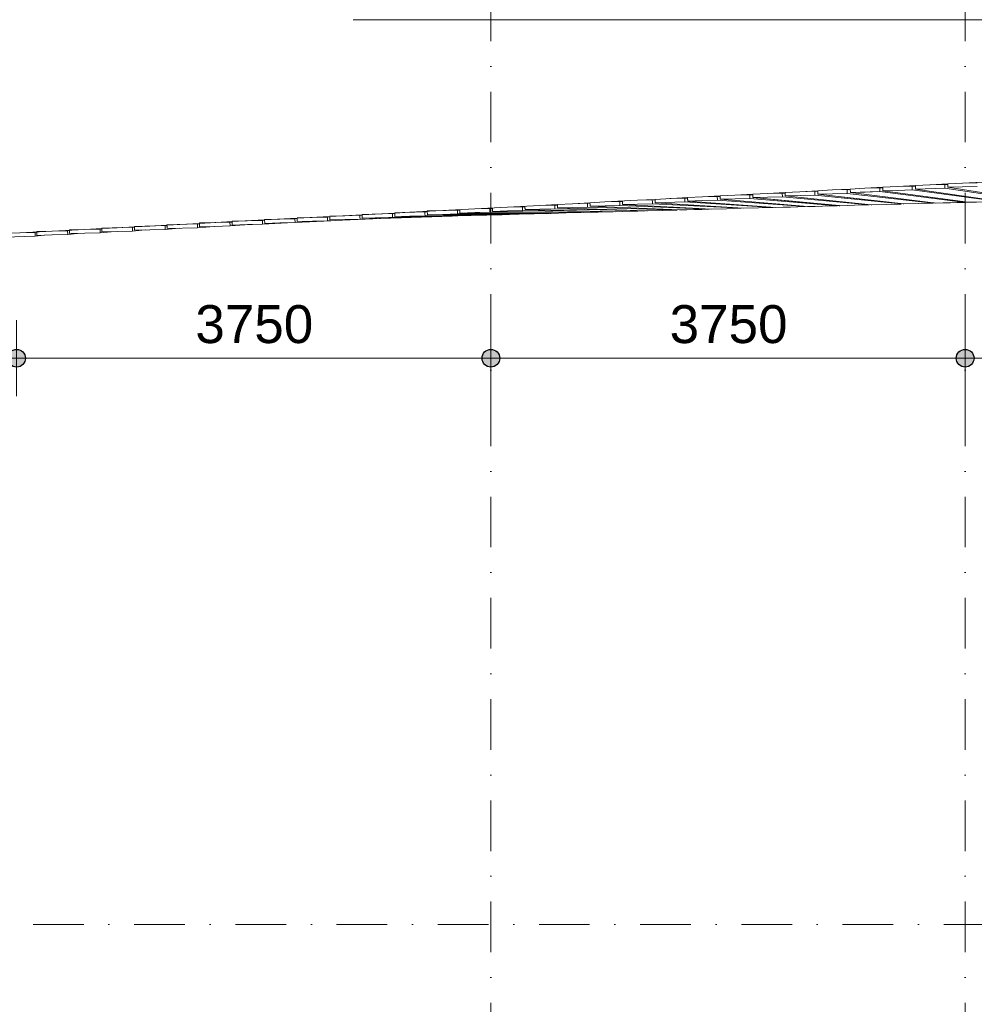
# Model space of a CAD drawing. Header units: millimetres. Extents: x -2530 to 151695, y -8763 to 71774.
# Tile 56 of 126: x 51066 to 58614, y 9155 to 16937. Entities that reach past the tile are written whole.
import ezdxf

# ---------------------------------------------------------------- set-up
doc = ezdxf.new("R2010")
doc.units = ezdxf.units.MM
doc.linetypes.add('RR_Level', pattern=[800, 400, -200, 0, -200])
for name, color, linetype, lineweight in [('A-____-____-DIMS', 211, 'Continuous', 9), ('A-____-____-DIMS-200', 211, 'Continuous', 9), ('A-FLOR-____-OTLN', 192, 'Continuous', 18), ('A-WALL-____-OTLN', 113, 'Continuous', 18), ('S-GRID-____-OTLN', 1, 'Continuous', 9)]:
    doc.layers.add(name, color=color, linetype=linetype, lineweight=lineweight)
doc.styles.add('Arial_2', font='arial.ttf', dxfattribs={"height": 300})
doc.dimstyles.new('1_5mm_interne_maten_en_details', dxfattribs={"dimscale": 304.8, "dimtxt": 1.004192, "dimasz": 1.83727, "dimexe": 0.984252, "dimexo": 0.0625, "dimgap": 0.098425, "dimtad": 1, "dimdec": 0, "dimlfac": 304.8, "dimzin": 0, "dimdsep": 46, "dimtxsty": 'Arial_2', "dimblk1": 'DOTSMALL', "dimblk2": 'DOTSMALL', "dimsah": 1, "dimcen": 0.09, "dimdle": 1.181102, "dimazin": 0, "dimtfac": 1, "dimtdec": 4, "dimtix": 1, "dimtmove": 0, "dimatfit": 3, "dimfxl": 0.003229, "dimfxlon": 1, "dimtvp": 1, "dimtfill": 1, "dimtolj": 1, "dimtzin": 0, "dimlwd": 13, "dimlwe": 13, "dimarcsym": 2})

# ---------------------------------------------------------------- blocks, each defined once
blk = doc.blocks.new('027_Gilde - ATC_FacadeModel_rvt-1-plot_V2 Copy 1')
at = {"layer": 'A-FLOR-____-OTLN', "color": 90}
for p, q in [((53703.8, 16936.5), (77244.1, 16936.2)), ((58405.2, 15638.8), (58520.8, 15644.9)), ((58520.8, 15644.9), (59034.9, 15672)), ((56861.6, 15557.4), (56978.4, 15563.6)), ((56978.5, 15563.6), (57118.9, 15571)), ((57118.9, 15571), (57235.5, 15577.1)), ((57235.5, 15577.1), (57376.2, 15584.5)), ((57376.2, 15584.5), (57492.5, 15590.7)), ((57492.6, 15590.7), (57633.4, 15598.1)), ((57633.4, 15598.1), (57749.6, 15604.2)), ((57749.6, 15604.2), (57890.7, 15611.7)), ((57890.7, 15611.7), (58006.7, 15617.8)), ((58006.7, 15617.8), (58148, 15625.2)), ((58148, 15625.2), (58263.7, 15631.3)), ((58263.7, 15631.3), (58405.2, 15638.8)), ((58474.5, 15491.3), (65570.7, 15601.1)), ((55436.1, 15482.3), (55575.3, 15489.6)), ((55575.3, 15489.6), (55693.2, 15495.8)), ((55693.2, 15495.8), (55950.2, 15509.4)), ((55950.2, 15509.4), (56089.9, 15516.7)), ((56089.9, 15516.7), (56347.1, 15530.3)), ((56347.1, 15530.3), (56464.3, 15536.5)), ((56464.4, 15536.5), (56604.4, 15543.9)), ((56604.4, 15543.9), (56721.4, 15550)), ((56721.4, 15550), (56861.6, 15557.4)), ((58289.4, 15488.4), (58296.8, 15488.5)), ((53517.2, 15381.1), (54031.7, 15408.2)), ((54031.7, 15408.2), (54150.8, 15414.5)), ((54150.9, 15414.5), (54407.9, 15428)), ((54407.9, 15428), (54664.9, 15441.6)), ((54416.7, 15428.5), (54437.9, 15428.8)), ((54665, 15441.6), (54922, 15455.1)), ((54922, 15455.1), (55179.1, 15468.7)), ((55179.1, 15468.7), (55318, 15476)), ((55318, 15476), (55436.1, 15482.3)), ((52488.1, 15326.8), (52745.4, 15340.4)), ((52745.4, 15340.4), (53002.6, 15353.9)), ((53002.6, 15353.9), (53259.9, 15367.5)), ((53259.9, 15367.5), (53517.2, 15381.1)), ((51066.2, 15251.8), (51580.3, 15278.9)), ((51580.3, 15278.9), (51716.3, 15286.1)), ((51716.3, 15286.1), (51837.3, 15292.5)), ((51837.3, 15292.5), (51973.6, 15299.7)), ((51973.6, 15299.7), (52094.4, 15306)), ((52094.4, 15306.1), (52230.8, 15313.2)), ((52230.8, 15313.2), (52488.1, 15326.8))]:
    blk.add_line(p, q, dxfattribs=at)
at = {"layer": 'A-WALL-____-OTLN', "color": 90}
for p, q in [((77245.4, 16936.2), (53703.8, 16936.5)), ((58636.4, 15648), (58520.6, 15644.9)), ((58520.8, 15644.9), (58636.4, 15648)), ((56978.5, 15563.6), (57095.4, 15566.7)), ((57095.4, 15566.7), (56978.5, 15563.6)), ((57119.1, 15564.5), (57095.4, 15566.7)), ((57096.2, 15536.8), (57095.4, 15566.7)), ((57095.4, 15566.7), (57119.1, 15564.5)), ((57095.4, 15566.7), (57096.2, 15536.8)), ((57118.9, 15571), (57119.2, 15559.1)), ((57119.6, 15544.1), (57118.9, 15571)), ((57352.2, 15580.2), (57235.2, 15577.1)), ((57235.5, 15577.1), (57352.2, 15580.2)), ((57352.2, 15580.2), (57376.4, 15577.7)), ((57353, 15550.3), (57352.2, 15580.2)), ((57352.2, 15580.2), (57376.4, 15577.7)), ((57352.2, 15580.2), (57352.6, 15565.3)), ((57352.6, 15565.3), (57353, 15550.3)), ((57376.2, 15584.6), (57376.5, 15572.6)), ((57376.5, 15572.6), (57376.2, 15584.6)), ((57376.9, 15557.7), (57376.5, 15572.6)), ((57376.5, 15572.6), (57376.9, 15557.7)), ((57492.6, 15590.7), (57609.1, 15593.8)), ((57609.1, 15593.8), (57492.6, 15590.7)), ((57609.9, 15563.9), (57493.4, 15560.8)), ((57493.4, 15560.8), (57609.9, 15563.9)), ((57609.1, 15593.8), (57633.6, 15591)), ((57609.5, 15578.9), (57609.1, 15593.8)), ((57609.1, 15593.8), (57633.6, 15591)), ((57609.1, 15593.8), (57609.5, 15578.9)), ((57609.5, 15578.9), (57609.9, 15563.9)), ((57609.5, 15578.9), (57609.9, 15563.9)), ((57609.9, 15563.9), (58285.8, 15486.7)), ((58285.8, 15486.8), (57609.9, 15563.9)), ((57634.2, 15571.3), (57633.4, 15598.1)), ((57634.2, 15571.3), (57633.4, 15598.1)), ((57634.2, 15571.3), (57866.7, 15577.5)), ((57750.4, 15574.4), (57634.2, 15571.3)), ((57634.2, 15571.3), (58309.8, 15486.9)), ((57634.2, 15571.3), (58309.8, 15486.9)), ((57749.6, 15604.2), (57865.9, 15607.3)), ((57865.9, 15607.3), (57749.6, 15604.2)), ((57750.4, 15574.4), (57866.7, 15577.5)), ((57865.9, 15607.3), (57890.9, 15604.2)), ((57866.7, 15577.5), (57865.9, 15607.3)), ((57865.9, 15607.3), (57890.9, 15604.2)), ((57865.9, 15607.3), (57866.7, 15577.5)), ((57866.7, 15577.5), (58542.7, 15493.1)), ((57866.7, 15577.5), (58542.7, 15493.1)), ((57891.4, 15584.8), (57890.7, 15611.7)), ((57891, 15599.8), (57890.7, 15611.7)), ((57891, 15599.8), (57891.4, 15584.8)), ((57891.4, 15584.8), (58007.5, 15587.9)), ((57891.4, 15584.8), (58007.5, 15587.9)), ((57891.4, 15584.8), (58563.3, 15493.7)), ((58559.7, 15494.2), (57891.4, 15584.8)), ((58006.7, 15617.8), (58122.8, 15620.9)), ((58122.8, 15620.9), (58006.7, 15617.8)), ((58123.5, 15591.1), (58007.5, 15587.9)), ((58007.5, 15587.9), (58123.5, 15591.1)), ((58148.2, 15617.5), (58122.8, 15620.9)), ((58123.5, 15591.1), (58122.8, 15620.9)), ((58122.8, 15620.9), (58148.2, 15617.5)), ((58122.8, 15620.9), (58123.5, 15591.1)), ((58123.5, 15591.1), (58795.8, 15499.9)), ((58792.5, 15500.3), (58123.5, 15591.1)), ((58148, 15625.2), (58148.3, 15613.3)), ((58148.3, 15613.3), (58148, 15625.2)), ((58148.7, 15598.4), (58148.3, 15613.3)), ((58148.3, 15613.3), (58148.7, 15598.4)), ((58148.7, 15598.4), (58380.4, 15604.6)), ((58380.4, 15604.6), (58148.7, 15598.4)), ((58813.5, 15501), (58148.7, 15598.4)), ((58148.7, 15598.4), (58816.8, 15500.5)), ((58379.6, 15634.5), (58263.5, 15631.3)), ((58379.6, 15634.5), (58263.5, 15631.3)), ((58379.6, 15634.5), (58405.4, 15630.7)), ((58405.4, 15630.7), (58379.6, 15634.5)), ((58379.6, 15634.5), (58380, 15619.5)), ((58379.6, 15634.5), (58380, 15619.5)), ((58380, 15619.5), (58380.4, 15604.6)), ((58380, 15619.5), (58380.4, 15604.6)), ((59045.8, 15507.1), (58380.4, 15604.6)), ((58380.4, 15604.6), (59048.9, 15506.7)), ((58405.9, 15612), (58405.2, 15638.8)), ((58405.9, 15612), (58405.2, 15638.8)), ((58405.9, 15612), (58637.2, 15618.2)), ((58521.6, 15615.1), (58405.9, 15612)), ((58405.9, 15612), (59070.4, 15507.3)), ((58405.9, 15612), (59070.4, 15507.3)), ((58521.6, 15615.1), (58637.2, 15618.2)), ((55436.1, 15482.3), (55554.3, 15485.4)), ((55554.3, 15485.4), (55436.1, 15482.3)), ((55575.4, 15484.7), (55554.3, 15485.4)), ((55555.1, 15455.4), (55554.3, 15485.4)), ((55554.3, 15485.4), (55575.4, 15484.7)), ((55554.3, 15485.4), (55555.1, 15455.4)), ((55575.3, 15489.6), (55575.6, 15477.7)), ((55575.6, 15477.7), (55575.3, 15489.6)), ((55693.2, 15495.8), (55811.1, 15498.9)), ((55811.1, 15498.9), (55693.2, 15495.8)), ((55811.1, 15498.9), (55832.7, 15498)), ((55811.5, 15483.9), (55811.1, 15498.9)), ((55811.1, 15498.9), (55832.7, 15498)), ((55811.1, 15498.9), (55811.5, 15483.9)), ((55832.6, 15503.2), (55832.9, 15491.3)), ((55832.9, 15491.3), (55832.6, 15503.2)), ((55833.3, 15476.3), (55832.9, 15491.3)), ((55832.9, 15491.3), (55833.3, 15476.3)), ((55950.2, 15509.4), (56068, 15512.5)), ((56068, 15512.5), (55950.2, 15509.4)), ((56068, 15512.5), (56090, 15511.3)), ((56068.4, 15497.5), (56068, 15512.5)), ((56068, 15512.5), (56090, 15511.3)), ((56068, 15512.5), (56068.4, 15497.5)), ((56068.4, 15497.5), (56068.8, 15482.5)), ((56068.4, 15497.5), (56068.8, 15482.5)), ((56090.6, 15489.9), (56089.9, 15516.7)), ((56090.6, 15489.9), (56089.9, 15516.7)), ((56090.6, 15489.9), (56325.6, 15496.1)), ((56325.6, 15496.1), (56090.6, 15489.9)), ((56090.6, 15489.9), (56788.7, 15446.3)), ((56090.6, 15489.9), (56788.7, 15446.3)), ((56324.8, 15526), (56207.3, 15522.9)), ((56324.8, 15526), (56207.3, 15522.9)), ((56324.8, 15526), (56347.3, 15524.6)), ((56347.3, 15524.6), (56324.8, 15526)), ((56324.8, 15526), (56325.2, 15511.1)), ((56324.8, 15526), (56325.6, 15496.1)), ((56325.2, 15511.1), (56325.6, 15496.1)), ((57019, 15452.8), (56325.6, 15496.1)), ((56325.6, 15496.1), (57024, 15452.5)), ((56347.8, 15503.4), (56347.1, 15530.3)), ((56347.4, 15518.4), (56347.1, 15530.3)), ((56347.4, 15518.4), (56347.8, 15503.4)), ((56347.8, 15503.4), (56465.1, 15506.5)), ((56465.1, 15506.5), (56347.8, 15503.4)), ((56347.8, 15503.4), (57042.2, 15453.1)), ((56347.8, 15503.4), (57042.2, 15453.1)), ((56464.4, 15536.5), (56581.7, 15539.6)), ((56581.7, 15539.6), (56464.4, 15536.5)), ((56582.5, 15509.7), (56465.1, 15506.5)), ((56465.1, 15506.5), (56582.5, 15509.7)), ((56581.7, 15539.6), (56604.5, 15537.9)), ((56582.5, 15509.7), (56581.7, 15539.6)), ((56581.7, 15539.6), (56604.5, 15537.9)), ((56581.7, 15539.6), (56582.5, 15509.7)), ((56582.5, 15509.7), (57277.1, 15459.3)), ((56582.5, 15509.7), (57277.1, 15459.3)), ((56605.1, 15517), (56604.4, 15543.9)), ((56605.1, 15517), (56604.4, 15543.9)), ((56605.1, 15517), (56722.2, 15520.1)), ((56722.2, 15520.1), (56605.1, 15517)), ((56605.1, 15517), (57295.7, 15459.8)), ((56605.1, 15517), (57295.7, 15459.8)), ((56721.4, 15550), (56838.5, 15553.1)), ((56838.5, 15553.1), (56721.4, 15550)), ((56839.3, 15523.2), (56722.2, 15520.1)), ((56722.2, 15520.1), (56839.3, 15523.2)), ((56838.5, 15553.1), (56861.8, 15551.2)), ((56839.3, 15523.2), (56838.5, 15553.1)), ((56838.5, 15553.1), (56861.8, 15551.2)), ((56838.5, 15553.1), (56839.3, 15523.2)), ((56839.3, 15523.2), (57530.2, 15466)), ((56839.3, 15523.2), (57530.2, 15466)), ((56862.4, 15530.6), (56861.6, 15557.4)), ((56862.4, 15530.6), (56861.6, 15557.4)), ((56862.4, 15530.6), (56979.3, 15533.7)), ((56862.4, 15530.6), (56979.3, 15533.7)), ((56862.4, 15530.6), (57549.2, 15466.6)), ((57544.7, 15467), (56862.4, 15530.6)), ((57096.2, 15536.8), (56979.3, 15533.7)), ((56979.3, 15533.7), (57096.2, 15536.8)), ((57096.2, 15536.8), (57779.1, 15473.2)), ((57779.1, 15473.2), (57096.2, 15536.8)), ((57119.6, 15544.1), (57119.2, 15559.1)), ((57119.6, 15544.1), (57353, 15550.3)), ((57119.6, 15544.1), (57236.3, 15547.2)), ((57798.4, 15473.8), (57119.6, 15544.1)), ((57798.4, 15473.8), (57119.6, 15544.1)), ((57236.3, 15547.2), (57353, 15550.3)), ((57353, 15550.3), (58032.4, 15480)), ((58032.4, 15480), (57353, 15550.3)), ((57376.9, 15557.7), (57493.4, 15560.8)), ((57376.9, 15557.7), (57493.4, 15560.8)), ((57376.9, 15557.7), (58056.3, 15480.1)), ((58052.2, 15480.6), (57376.9, 15557.7)), ((58289.5, 15486.3), (58173.6, 15483.2)), ((58285.8, 15486.8), (58289.5, 15486.3)), ((58289.3, 15489.5), (58289.5, 15486.3)), ((58368.3, 15488.5), (58309.8, 15486.9)), ((58426.2, 15490), (58368.3, 15488.5)), ((58426.2, 15490), (58484.7, 15491.6)), ((58542.7, 15493.1), (58484.7, 15491.6)), ((58542.4, 15496.5), (58542.7, 15493.1)), ((58559.7, 15494.2), (58563.3, 15493.7)), ((58563.9, 15493.7), (58563.3, 15493.7)), ((58679.5, 15496.8), (58563.9, 15493.7)), ((54270.1, 15417.6), (54031.6, 15411.3)), ((54150.9, 15414.5), (54031.6, 15411.3)), ((54031.6, 15411.3), (54032, 15396.3)), ((54032, 15396.3), (54031.6, 15411.3)), ((54150.9, 15414.5), (54270.1, 15417.6)), ((54270.1, 15417.6), (54289.1, 15417.9)), ((54270.1, 15417.6), (54289.1, 15417.9)), ((54270.5, 15402.6), (54270.1, 15417.6)), ((54270.1, 15417.6), (54270.5, 15402.6)), ((54288.9, 15424.9), (54407.9, 15428)), ((54407.9, 15428), (54288.9, 15424.9)), ((54289.7, 15394.9), (54288.9, 15424.9)), ((54289.7, 15394.9), (54288.9, 15424.9)), ((54407.9, 15428), (54526.9, 15431.2)), ((54546.4, 15431.3), (54526.9, 15431.2)), ((54526.9, 15431.2), (54546.4, 15431.3)), ((54527.7, 15401.2), (54526.9, 15431.2)), ((54526.9, 15431.2), (54527.7, 15401.2)), ((54546.2, 15435.3), (54546.6, 15423.5)), ((54546.6, 15423.5), (54546.2, 15435.3)), ((54547, 15408.5), (54546.6, 15423.5)), ((54546.6, 15423.5), (54547, 15408.5)), ((54547, 15408.5), (54784.6, 15414.7)), ((54547, 15408.5), (54665.8, 15411.6)), ((55260.9, 15405.9), (54547, 15408.5)), ((55260.9, 15405.9), (54547, 15408.5)), ((54783.8, 15444.7), (54664.9, 15441.6)), ((54665, 15441.6), (54783.8, 15444.7)), ((54665.8, 15411.6), (54784.6, 15414.7)), ((54803.6, 15444.7), (54783.8, 15444.7)), ((54784.2, 15429.7), (54783.8, 15444.7)), ((54783.8, 15444.7), (54803.6, 15444.7)), ((54783.8, 15444.7), (54784.2, 15429.7)), ((54784.2, 15429.7), (54784.6, 15414.7)), ((54784.2, 15429.7), (54784.6, 15414.7)), ((54784.6, 15414.7), (55505.4, 15412.2)), ((55498.9, 15412.2), (54784.6, 15414.7)), ((54804.2, 15422), (54803.5, 15448.9)), ((54803.8, 15437), (54803.5, 15448.9)), ((54803.8, 15437), (54804.2, 15422)), ((54804.2, 15422), (54922.8, 15425.2)), ((54922.8, 15425.2), (54804.2, 15422)), ((54804.2, 15422), (55521.2, 15412.6)), ((54804.2, 15422), (55521.2, 15412.6)), ((54922, 15455.1), (55040.6, 15458.3)), ((55040.6, 15458.3), (54922, 15455.1)), ((55041.4, 15428.3), (54922.8, 15425.2)), ((54922.8, 15425.2), (55041.4, 15428.3)), ((55060.9, 15458), (55040.6, 15458.3)), ((55060.9, 15458), (55040.6, 15458.3)), ((55040.6, 15458.3), (55041.4, 15428.3)), ((55040.6, 15458.3), (55041.4, 15428.3)), ((55752.2, 15419), (55041.4, 15428.3)), ((55041.4, 15428.3), (55752.2, 15419)), ((55060.8, 15462.5), (55061.1, 15450.6)), ((55061.5, 15435.6), (55060.8, 15462.4)), ((55061.5, 15435.6), (55061.1, 15450.6)), ((55061.5, 15435.6), (55179.9, 15438.7)), ((55179.9, 15438.7), (55061.5, 15435.6)), ((55061.5, 15435.6), (55774.7, 15419.3)), ((55061.5, 15435.6), (55774.7, 15419.3)), ((55179.1, 15468.7), (55297.5, 15471.8)), ((55297.5, 15471.8), (55179.1, 15468.7)), ((55298.2, 15441.9), (55179.9, 15438.7)), ((55179.9, 15438.7), (55298.2, 15441.9)), ((55386.6, 15409), (55268.9, 15405.9)), ((55297.5, 15471.8), (55318.2, 15471.4)), ((55297.8, 15456.8), (55297.5, 15471.8)), ((55297.5, 15471.8), (55318.2, 15471.4)), ((55297.5, 15471.8), (55297.8, 15456.8)), ((55297.8, 15456.8), (55298.2, 15441.9)), ((55297.8, 15456.8), (55298.2, 15441.9)), ((55298.2, 15441.9), (56011.6, 15425.6)), ((55298.2, 15441.9), (56011.6, 15425.6)), ((55318.8, 15449.2), (55318, 15476)), ((55318.8, 15449.2), (55318, 15476)), ((55318.8, 15449.2), (55555.1, 15455.4)), ((55318.8, 15449.2), (55436.9, 15452.3)), ((56022.1, 15426.3), (55318.8, 15449.2)), ((56022.1, 15426.3), (55318.8, 15449.2)), ((55386.6, 15409), (55387.7, 15409)), ((55505.4, 15412.2), (55387.7, 15409)), ((55436.9, 15452.3), (55555.1, 15455.4)), ((55498.9, 15412.2), (55505.4, 15412.2)), ((55581.1, 15414.2), (55521.2, 15412.6)), ((55555.1, 15455.4), (56258.9, 15432.5)), ((56258.9, 15432.5), (55555.1, 15455.4)), ((55576, 15462.7), (55575.6, 15477.7)), ((55575.6, 15477.7), (55576, 15462.7)), ((55576, 15462.7), (55694, 15465.8)), ((55694, 15465.8), (55576, 15462.7)), ((55576, 15462.7), (56281.7, 15432.8)), ((55576, 15462.7), (56281.7, 15432.8)), ((55639.9, 15415.7), (55581.1, 15414.2)), ((55639.9, 15415.7), (55699.7, 15417.3)), ((55811.9, 15469), (55694, 15465.8)), ((55694, 15465.8), (55811.9, 15469)), ((55758.5, 15418.9), (55699.7, 15417.3)), ((55752.2, 15419), (55758.5, 15418.9)), ((55834.4, 15420.9), (55774.7, 15419.3)), ((55811.5, 15483.9), (55811.9, 15469)), ((55811.5, 15483.9), (55811.9, 15469)), ((55811.9, 15469), (56517.8, 15439)), ((55811.9, 15469), (56517.8, 15439)), ((55833.3, 15476.3), (56068.8, 15482.5)), ((56068.8, 15482.5), (55833.3, 15476.3)), ((55833.3, 15476.3), (56535.2, 15439.6)), ((55833.3, 15476.3), (56535.2, 15439.6)), ((55893.2, 15422.5), (55834.4, 15420.9)), ((55893.2, 15422.5), (55952.9, 15424)), ((56011.6, 15425.6), (55952.9, 15424)), ((56022.1, 15426.3), (56028.2, 15426.1)), ((56022.1, 15426.3), (56028.2, 15426.1)), ((56029.2, 15426.1), (56028.2, 15426.1)), ((56146.5, 15429.2), (56029.2, 15426.1)), ((56068.8, 15482.5), (56770.9, 15445.8)), ((56068.8, 15482.5), (56770.9, 15445.8)), ((56146.5, 15429.2), (56147.4, 15429.2)), ((56264.7, 15432.3), (56147.4, 15429.2)), ((56258.9, 15432.5), (56264.7, 15432.3)), ((56341.2, 15434.4), (56281.7, 15432.8)), ((56399.8, 15435.9), (56341.2, 15434.4)), ((56399.8, 15435.9), (56459.2, 15437.5)), ((56517.8, 15439), (56459.2, 15437.5)), ((56653.9, 15442.7), (56535.2, 15439.6)), ((56770.9, 15445.8), (56653.9, 15442.7)), ((56907.2, 15449.4), (56788.7, 15446.3)), ((57024, 15452.5), (56907.2, 15449.4)), ((57019, 15452.8), (57024, 15452.5)), ((57101.4, 15454.6), (57042.2, 15453.1)), ((57159.7, 15456.2), (57101.4, 15454.6)), ((57159.7, 15456.2), (57218.8, 15457.7)), ((57277.1, 15459.3), (57218.8, 15457.7)), ((57354.7, 15461.4), (57295.7, 15459.8)), ((57413, 15462.9), (57354.7, 15461.4)), ((57413, 15462.9), (57472, 15464.5)), ((57530.2, 15466), (57472, 15464.5)), ((57530, 15468.4), (57530.2, 15466)), ((57544.7, 15467), (57549.2, 15466.6)), ((57550, 15466.6), (57549.2, 15466.6)), ((57666.3, 15469.7), (57550, 15466.6)), ((57666.3, 15469.7), (57667, 15469.7)), ((57783.3, 15472.8), (57667, 15469.7)), ((57779.1, 15473.2), (57783.3, 15472.8)), ((57783.1, 15475.4), (57783.3, 15472.8)), ((57798.4, 15473.8), (57802.8, 15473.4)), ((57798.4, 15473.8), (57802.8, 15473.4)), ((57803.5, 15473.4), (57802.8, 15473.4)), ((57919.6, 15476.5), (57803.5, 15473.4)), ((57919.6, 15476.5), (57920.3, 15476.5)), ((58036.4, 15479.5), (57920.3, 15476.5)), ((58032.4, 15480), (58036.4, 15479.5)), ((58036.2, 15482.4), (58036.4, 15479.5)), ((58052.2, 15480.6), (58056.3, 15480.1)), ((58057, 15480.2), (58056.3, 15480.1)), ((58172.9, 15483.2), (58057, 15480.2)), ((58172.9, 15483.2), (58173.6, 15483.2)), ((52488, 15330), (52608.5, 15333.2)), ((52608.5, 15333.2), (52488, 15330)), ((52488.2, 15324.6), (52488, 15330)), ((52488.2, 15324.6), (52488, 15330)), ((52608.5, 15333.2), (52729, 15336.3)), ((52729, 15336.3), (52608.5, 15333.2)), ((52745.5, 15337.5), (52729, 15336.3)), ((52745.5, 15337.5), (52729, 15336.3)), ((52729, 15336.3), (52729.8, 15306.3)), ((52729, 15336.3), (52729.8, 15306.3)), ((52985.9, 15349.9), (52745.3, 15343.5)), ((52745.3, 15343.5), (52865.6, 15346.7)), ((52746.1, 15313.6), (52745.3, 15343.5)), ((52746.1, 15313.6), (52745.3, 15343.5)), ((52865.6, 15346.7), (52985.9, 15349.9)), ((53002.7, 15350.9), (52985.9, 15349.9)), ((52985.9, 15349.9), (53002.7, 15350.9)), ((52986.6, 15319.9), (52985.9, 15349.9)), ((52985.9, 15349.9), (52986.6, 15319.9)), ((52986.6, 15319.9), (53183.6, 15331.9)), ((52986.6, 15319.9), (53183.6, 15331.9)), ((53242.7, 15363.4), (53002.6, 15357.1)), ((53122.6, 15360.3), (53002.6, 15357.1)), ((53003.4, 15327.1), (53002.6, 15357.1)), ((53003.4, 15327.1), (53002.6, 15357.1)), ((53123.4, 15330.3), (53003.4, 15327.1)), ((53122.6, 15360.3), (53242.7, 15363.4)), ((53123.4, 15330.3), (53243.5, 15333.4)), ((53123.4, 15330.3), (53243.5, 15333.4)), ((53242.7, 15363.4), (53260, 15364.3)), ((53242.7, 15363.4), (53260, 15364.3)), ((53243.5, 15333.4), (53242.7, 15363.4)), ((53242.7, 15363.4), (53243.5, 15333.4)), ((53243.5, 15333.4), (53526, 15348.1)), ((53243.5, 15333.4), (53526, 15348.1)), ((53499.5, 15377), (53259.8, 15370.7)), ((53259.8, 15370.7), (53379.7, 15373.8)), ((53259.9, 15367.5), (53260.2, 15355.7)), ((53260.2, 15355.7), (53259.9, 15367.5)), ((53260.6, 15340.7), (53260.2, 15355.7)), ((53260.2, 15355.7), (53260.6, 15340.7)), ((53260.6, 15340.7), (53500.3, 15347)), ((53260.6, 15340.7), (53380.5, 15343.8)), ((53379.7, 15373.8), (53499.5, 15377)), ((53380.5, 15343.8), (53500.3, 15347)), ((53517.3, 15377.7), (53499.5, 15377)), ((53499.5, 15377), (53517.3, 15377.7)), ((53499.9, 15362), (53499.5, 15377)), ((53499.5, 15377), (53499.9, 15362)), ((53499.9, 15362), (53500.3, 15347)), ((53499.9, 15362), (53500.3, 15347)), ((53500.3, 15347), (54037.3, 15370)), ((54037.2, 15370), (53500.3, 15347)), ((53517.1, 15384.2), (53636.7, 15387.4)), ((53517.2, 15381.1), (53517.5, 15369.2)), ((53517.5, 15369.2), (53517.2, 15381.1)), ((53517.9, 15354.2), (53517.5, 15369.2)), ((53517.5, 15369.2), (53517.9, 15354.2)), ((53517.9, 15354.2), (53757.2, 15360.5)), ((53517.9, 15354.2), (53637.5, 15357.4)), ((53636.7, 15387.4), (53756.4, 15390.5)), ((53637.5, 15357.4), (53757.2, 15360.5)), ((53774.5, 15392.9), (53683.2, 15389.8)), ((53774.5, 15392.9), (53683.2, 15389.8)), ((53774.5, 15391.1), (53756.4, 15390.5)), ((53756.4, 15390.5), (53774.5, 15391.1)), ((53756.8, 15375.5), (53756.4, 15390.5)), ((53756.4, 15390.5), (53756.8, 15375.5)), ((53756.8, 15375.5), (53757.2, 15360.5)), ((53756.8, 15375.5), (53757.2, 15360.5)), ((53757.2, 15360.5), (54493.1, 15385.3)), ((54485.5, 15385.1), (53757.2, 15360.5)), ((54013.2, 15404.1), (53774.4, 15397.8)), ((54013.2, 15404.1), (53774.4, 15397.8)), ((53775.2, 15367.8), (53774.4, 15397.8)), ((53775.2, 15367.8), (53774.4, 15397.8)), ((54499.6, 15385.6), (53775.2, 15367.8)), ((54499.6, 15385.6), (53775.2, 15367.8)), ((53775.2, 15367.8), (54014, 15374.1)), ((53775.2, 15367.8), (54014, 15374.1)), ((54013.2, 15404.1), (54031.8, 15404.5)), ((54031.8, 15404.5), (54013.2, 15404.1)), ((54013.2, 15404.1), (54013.6, 15389.1)), ((54013.2, 15404.1), (54014, 15374.1)), ((54013.6, 15389.1), (54014, 15374.1)), ((54738.8, 15391.9), (54014, 15374.1)), ((54738.8, 15391.9), (54014, 15374.1)), ((54032.4, 15381.4), (54032, 15396.3)), ((54032, 15396.3), (54032.4, 15381.4)), ((54032.4, 15381.4), (54760.8, 15392.5)), ((54032.4, 15381.4), (54760.8, 15392.5)), ((54151.6, 15384.5), (54032.4, 15381.4)), ((54151.6, 15384.5), (54270.9, 15387.6)), ((54270.5, 15402.6), (54270.9, 15387.6)), ((54270.5, 15402.6), (54270.9, 15387.6)), ((54270.9, 15387.6), (54999.2, 15398.7)), ((54270.9, 15387.6), (54999.2, 15398.7)), ((55007.1, 15399.1), (54289.7, 15394.9)), ((55007.1, 15399.1), (54289.7, 15394.9)), ((54289.7, 15394.9), (54408.7, 15398)), ((54408.7, 15398), (54527.7, 15401.2)), ((54485.5, 15385.1), (54493.1, 15385.3)), ((54499.6, 15385.6), (54507.3, 15385.8)), ((54499.6, 15385.6), (54507.3, 15385.8)), ((55245.5, 15405.4), (54527.7, 15401.2)), ((54527.7, 15401.2), (54712.1, 15402.3)), ((54738.8, 15391.9), (54746.1, 15392)), ((54738.8, 15391.9), (54746.1, 15392)), ((54821, 15394), (54760.8, 15392.5)), ((54880, 15395.6), (54821, 15394)), ((54880, 15395.6), (54940.2, 15397.2)), ((54999.2, 15398.7), (54940.2, 15397.2)), ((55007.1, 15399.1), (55014.2, 15399.2)), ((55007.1, 15399.1), (55014.2, 15399.2)), ((55015.4, 15399.2), (55014.2, 15399.2)), ((55133.3, 15402.3), (55015.4, 15399.2)), ((55133.3, 15402.3), (55134.4, 15402.3)), ((55252.3, 15405.4), (55134.4, 15402.3)), ((55245.5, 15405.4), (55252.3, 15405.4)), ((55245.5, 15405.4), (55252.3, 15405.4)), ((55260.9, 15405.9), (55267.7, 15405.9)), ((55260.9, 15405.9), (55267.7, 15405.9)), ((55268.9, 15405.9), (55267.7, 15405.9)), ((50944.4, 15248.6), (51187.9, 15255)), ((51187.9, 15255), (50944.4, 15248.6)), ((51201.9, 15256.7), (51187.9, 15255)), ((51187.9, 15255), (51201.9, 15256.7)), ((51188.7, 15225.1), (51187.9, 15255)), ((51187.9, 15255), (51188.7, 15225.1)), ((51323.2, 15265.4), (51201.7, 15262.2)), ((51323.2, 15265.4), (51201.7, 15262.2)), ((51201.8, 15259), (51201.7, 15262.2)), ((51201.8, 15259), (51201.7, 15262.2)), ((51202.5, 15232.3), (51201.8, 15259)), ((51202.5, 15232.3), (51201.8, 15259)), ((51323.2, 15265.4), (51444.8, 15268.6)), ((51444.8, 15268.6), (51323.2, 15265.4)), ((51444.8, 15268.6), (51459.1, 15270.2)), ((51444.8, 15268.6), (51459.1, 15270.2)), ((51445.6, 15238.6), (51444.8, 15268.6)), ((51444.8, 15268.6), (51445.6, 15238.6)), ((51701.6, 15282.1), (51459, 15275.8)), ((51580.3, 15278.9), (51459, 15275.8)), ((51459.8, 15245.8), (51459, 15275.8)), ((51459.8, 15245.8), (51459, 15275.8)), ((51459.8, 15245.8), (51702.4, 15252.2)), ((51459.8, 15245.8), (51702.4, 15252.2)), ((51580.3, 15278.9), (51701.6, 15282.1)), ((51701.6, 15282.1), (51716.4, 15283.7)), ((51701.6, 15282.1), (51716.4, 15283.7)), ((51702.4, 15252.2), (51701.6, 15282.1)), ((51701.6, 15282.1), (51702.4, 15252.2)), ((51702.4, 15252.2), (51789.5, 15261.3)), ((51789.5, 15261.3), (51702.4, 15252.2)), ((51958.5, 15295.7), (51716.2, 15289.3)), ((51958.5, 15295.7), (51716.2, 15289.3)), ((51717, 15259.4), (51716.2, 15289.3)), ((51717, 15259.4), (51716.2, 15289.3)), ((51717, 15259.4), (51959.3, 15265.7)), ((51959.3, 15265.7), (51717, 15259.4)), ((51958.5, 15295.7), (51973.7, 15297.1)), ((51958.5, 15295.7), (51973.7, 15297.1)), ((51959.3, 15265.7), (51958.5, 15295.7)), ((51958.5, 15295.7), (51959.3, 15265.7)), ((51959.3, 15265.7), (52057.1, 15275.1)), ((51959.3, 15265.7), (52057.1, 15275.1)), ((52215.3, 15309.2), (51973.5, 15302.9)), ((52215.3, 15309.2), (51973.5, 15302.9)), ((51974.3, 15272.9), (51973.5, 15302.9)), ((51974.3, 15272.9), (51973.5, 15302.9)), ((51974.3, 15272.9), (52216.1, 15279.3)), ((52216.1, 15279.3), (51974.3, 15272.9)), ((52215.3, 15309.2), (52230.9, 15310.6)), ((52215.3, 15309.2), (52230.9, 15310.6)), ((52216.1, 15279.3), (52215.3, 15309.2)), ((52215.3, 15309.2), (52216.1, 15279.3)), ((52216.1, 15279.3), (52327.8, 15289)), ((52216.1, 15279.3), (52327.8, 15289)), ((52230.8, 15316.4), (52472.2, 15322.8)), ((52472.2, 15322.8), (52230.8, 15316.4)), ((52230.8, 15316.4), (52231.2, 15301.4)), ((52231.6, 15286.5), (52230.8, 15316.4)), ((52231.6, 15286.5), (52231.2, 15301.4)), ((52231.6, 15286.5), (52473, 15292.8)), ((52473, 15292.8), (52231.6, 15286.5)), ((52488.2, 15324), (52472.2, 15322.8)), ((52472.2, 15322.8), (52488.2, 15324)), ((52473, 15292.8), (52472.2, 15322.8)), ((52472.2, 15322.8), (52472.6, 15307.8)), ((52472.6, 15307.8), (52473, 15292.8)), ((52473, 15292.8), (52603.3, 15303)), ((52473, 15292.8), (52603.3, 15303)), ((52488.8, 15300), (52488.2, 15324)), ((52488.8, 15300), (52488.2, 15324)), ((52488.8, 15300), (52609.3, 15303.2)), ((52488.8, 15300), (52609.3, 15303.2)), ((52729.8, 15306.3), (52609.3, 15303.2)), ((52609.3, 15303.2), (52729.8, 15306.3)), ((52886.5, 15317.3), (52729.8, 15306.3)), ((52886.5, 15317.3), (52729.8, 15306.3)), ((52746.1, 15313.6), (52986.6, 15319.9)), ((52866.4, 15316.7), (52746.1, 15313.6)), ((52866.4, 15316.7), (52986.6, 15319.9)), ((50945.2, 15218.7), (51188.7, 15225.1)), ((50945.2, 15218.7), (51188.7, 15225.1)), ((51188.7, 15225.1), (51260.3, 15233.8)), ((51260.3, 15233.8), (51188.7, 15225.1)), ((51202.5, 15232.3), (51324, 15235.5)), ((51202.5, 15232.3), (51324, 15235.5)), ((51445.6, 15238.6), (51324, 15235.5)), ((51324, 15235.5), (51445.6, 15238.6)), ((51445.6, 15238.6), (51524.1, 15247.5)), ((51524.1, 15247.5), (51445.6, 15238.6))]:
    blk.add_line(p, q, dxfattribs=at)
blk = doc.blocks.new('DIMBLOCK22-plot_V2 Copy 1')
at = {"layer": 'A-____-____-DIMS-200', "lineweight": 25}
h = blk.add_hatch(color=256, dxfattribs=at)
edge = h.paths.add_edge_path()
edge.add_arc((47291.5, 14261.2), 70, 0, 360)
h = blk.add_hatch(color=256, dxfattribs=at)
edge = h.paths.add_edge_path()
edge.add_arc((51041.5, 14261.2), 70, 0, 360)
at = {"layer": 'A-____-____-DIMS-200', "lineweight": 13}
for p, q in [((47291.5, 14561.2), (47291.5, 13961.2)), ((47291.5, 14261.2), (47291.5, 14561.2)), ((51041.5, 14561.2), (51041.5, 13961.2)), ((51041.5, 14261.2), (51041.5, 14561.2)), ((47291.5, 14261.2), (51041.5, 14261.2))]:
    blk.add_line(p, q, dxfattribs=at)
at = {"layer": 'A-____-____-DIMS-200', "lineweight": 25}
for centre in [(47291.5, 14261.2), (51041.5, 14261.2)]:
    blk.add_circle(centre, 70, dxfattribs=at)
at = {"layer": 'A-____-____-DIMS-200', "color": 0, "lineweight": 13, "insert": (48705, 14680.7), "char_height": 300, "width": 1107.531, "attachment_point": 1, "line_spacing_factor": 0.941778, "style": 'Arial_2', "bg_fill": 3, "box_fill_scale": 1.25, "bg_fill_color": 256, "bg_fill_true_color": 13158600, "bg_fill_transparency": 0}
blk.add_mtext('3750', dxfattribs=at)
blk = doc.blocks.new('_DotSmall')
at = {"color": 0, "linetype": 'ByBlock', "const_width": 0.5}
blk.add_lwpolyline([(-0.0625, 0, 1), (0.0625, 0, 1)], format="xyb", close=True, dxfattribs=at)
blk = doc.blocks.new('DIMBLOCK23-plot_V2 Copy 1')
at = {"layer": 'A-____-____-DIMS-200', "lineweight": 25}
h = blk.add_hatch(color=256, dxfattribs=at)
edge = h.paths.add_edge_path()
edge.add_arc((51041.5, 14261.2), 70, 0, 360)
h = blk.add_hatch(color=256, dxfattribs=at)
edge = h.paths.add_edge_path()
edge.add_arc((54791.5, 14261.2), 70, 0, 360)
at = {"layer": 'A-____-____-DIMS-200', "lineweight": 13}
for p, q in [((51041.5, 14561.2), (51041.5, 13961.2)), ((51041.5, 14261.2), (51041.5, 14561.2)), ((54791.5, 14561.2), (54791.5, 13961.2)), ((54791.5, 14261.2), (54791.5, 14561.2)), ((51041.5, 14261.2), (54791.5, 14261.2))]:
    blk.add_line(p, q, dxfattribs=at)
at = {"layer": 'A-____-____-DIMS-200', "lineweight": 25}
for centre in [(51041.5, 14261.2), (54791.5, 14261.2)]:
    blk.add_circle(centre, 70, dxfattribs=at)
at = {"layer": 'A-____-____-DIMS-200', "color": 0, "lineweight": 13, "insert": (52455, 14680.7), "char_height": 300, "width": 1107.531, "attachment_point": 1, "line_spacing_factor": 0.941778, "style": 'Arial_2', "bg_fill": 3, "box_fill_scale": 1.25, "bg_fill_color": 256, "bg_fill_true_color": 13158600, "bg_fill_transparency": 0}
blk.add_mtext('3750', dxfattribs=at)
blk = doc.blocks.new('DIMBLOCK24-plot_V2 Copy 1')
at = {"layer": 'A-____-____-DIMS-200', "lineweight": 25}
h = blk.add_hatch(color=256, dxfattribs=at)
edge = h.paths.add_edge_path()
edge.add_arc((54791.5, 14261.2), 70, 0, 360)
h = blk.add_hatch(color=256, dxfattribs=at)
edge = h.paths.add_edge_path()
edge.add_arc((58541.5, 14261.2), 70, 0, 360)
at = {"layer": 'A-____-____-DIMS-200', "lineweight": 13}
for p, q in [((54791.5, 14561.2), (54791.5, 13961.2)), ((54791.5, 14261.2), (54791.5, 14561.2)), ((58541.5, 14561.2), (58541.5, 13961.2)), ((58541.5, 14261.2), (58541.5, 14561.2)), ((54791.5, 14261.2), (58541.5, 14261.2))]:
    blk.add_line(p, q, dxfattribs=at)
at = {"layer": 'A-____-____-DIMS-200', "lineweight": 25}
for centre in [(54791.5, 14261.2), (58541.5, 14261.2)]:
    blk.add_circle(centre, 70, dxfattribs=at)
at = {"layer": 'A-____-____-DIMS-200', "color": 0, "lineweight": 13, "insert": (56205, 14680.7), "char_height": 300, "width": 1107.531, "attachment_point": 1, "line_spacing_factor": 0.941778, "style": 'Arial_2', "bg_fill": 3, "box_fill_scale": 1.25, "bg_fill_color": 256, "bg_fill_true_color": 13158600, "bg_fill_transparency": 0}
blk.add_mtext('3750', dxfattribs=at)
blk = doc.blocks.new('DIMBLOCK25-plot_V2 Copy 1')
at = {"layer": 'A-____-____-DIMS-200', "lineweight": 25}
h = blk.add_hatch(color=256, dxfattribs=at)
edge = h.paths.add_edge_path()
edge.add_arc((58541.5, 14261.2), 70, 0, 360)
h = blk.add_hatch(color=256, dxfattribs=at)
edge = h.paths.add_edge_path()
edge.add_arc((62291.5, 14261.2), 70, 0, 360)
at = {"layer": 'A-____-____-DIMS-200', "lineweight": 13}
for p, q in [((58541.5, 14561.2), (58541.5, 13961.2)), ((58541.5, 14261.2), (58541.5, 14561.2)), ((62291.5, 14561.2), (62291.5, 13961.2)), ((62291.5, 14261.2), (62291.5, 14561.2)), ((58541.5, 14261.2), (62291.5, 14261.2))]:
    blk.add_line(p, q, dxfattribs=at)
at = {"layer": 'A-____-____-DIMS-200', "lineweight": 25}
for centre in [(58541.5, 14261.2), (62291.5, 14261.2)]:
    blk.add_circle(centre, 70, dxfattribs=at)
at = {"layer": 'A-____-____-DIMS-200', "color": 0, "lineweight": 13, "insert": (59955, 14680.7), "char_height": 300, "width": 1107.531, "attachment_point": 1, "line_spacing_factor": 0.941778, "style": 'Arial_2', "bg_fill": 3, "box_fill_scale": 1.25, "bg_fill_color": 256, "bg_fill_true_color": 13158600, "bg_fill_transparency": 0}
blk.add_mtext('3750', dxfattribs=at)

msp = doc.modelspace()

# ---------------------------------------------------------------- linework, layer by layer
at = {"layer": 'S-GRID-____-OTLN', "linetype": 'RR_Level'}
for p, q in [((54791.4834, 70774.2271), (54791.4834, -6763.3674)), ((58541.4834, 70774.2271), (58541.4834, -6763.3674)), ((-34.3191, 9786.7966), (78338.1766, 9786.7966))]:
    msp.add_line(p, q, dxfattribs=at)

# ---------------------------------------------------------------- block references
at = {"lineweight": 5}
msp.add_blockref('027_Gilde - ATC_FacadeModel_rvt-1-plot_V2 Copy 1', (0, 0), dxfattribs=at)

# ---------------------------------------------------------------- next in the draw order: dimensions: what is measured, and where the dimension line sits
at = {"layer": 'A-____-____-DIMS', "lineweight": 13}
dim = msp.add_linear_dim(base=(51041.4834, 14261.2236), p1=(47291.4834, 14561.2236), p2=(51041.4834, 14561.2236), dimstyle='1_5mm_interne_maten_en_details', override={"dimpost": '<>', "dimfxl": 3750}, dxfattribs=at)
dim.commit()
dim.dimension.update_dxf_attribs({"geometry": 'DIMBLOCK22-plot_V2 Copy 1', "text_midpoint": (49166.4834, 14444.4978)})

# ---------------------------------------------------------------- next in the draw order: dimensions: what is measured, and where the dimension line sits
dim = msp.add_linear_dim(base=(54791.4834, 14261.2236), p1=(51041.4834, 14561.2236), p2=(54791.4834, 14561.2236), dimstyle='1_5mm_interne_maten_en_details', override={"dimpost": '<>', "dimfxl": 3750}, dxfattribs=at)
dim.commit()
dim.dimension.update_dxf_attribs({"geometry": 'DIMBLOCK23-plot_V2 Copy 1', "text_midpoint": (52916.4834, 14444.4978)})

# ---------------------------------------------------------------- next in the draw order: dimensions: what is measured, and where the dimension line sits
dim = msp.add_linear_dim(base=(58541.4834, 14261.2236), p1=(54791.4834, 14561.2236), p2=(58541.4834, 14561.2236), dimstyle='1_5mm_interne_maten_en_details', override={"dimpost": '<>', "dimfxl": 3750}, dxfattribs=at)
dim.commit()
dim.dimension.update_dxf_attribs({"geometry": 'DIMBLOCK24-plot_V2 Copy 1', "text_midpoint": (56666.4834, 14444.4978)})

# ---------------------------------------------------------------- next in the draw order: dimensions: what is measured, and where the dimension line sits
dim = msp.add_linear_dim(base=(62291.4834, 14261.2236), p1=(58541.4834, 14561.2236), p2=(62291.4834, 14561.2236), dimstyle='1_5mm_interne_maten_en_details', override={"dimpost": '<>', "dimfxl": 3750}, dxfattribs=at)
dim.commit()
dim.dimension.update_dxf_attribs({"geometry": 'DIMBLOCK25-plot_V2 Copy 1', "text_midpoint": (60416.4834, 14444.4978)})

doc.saveas('drawing.dxf')
